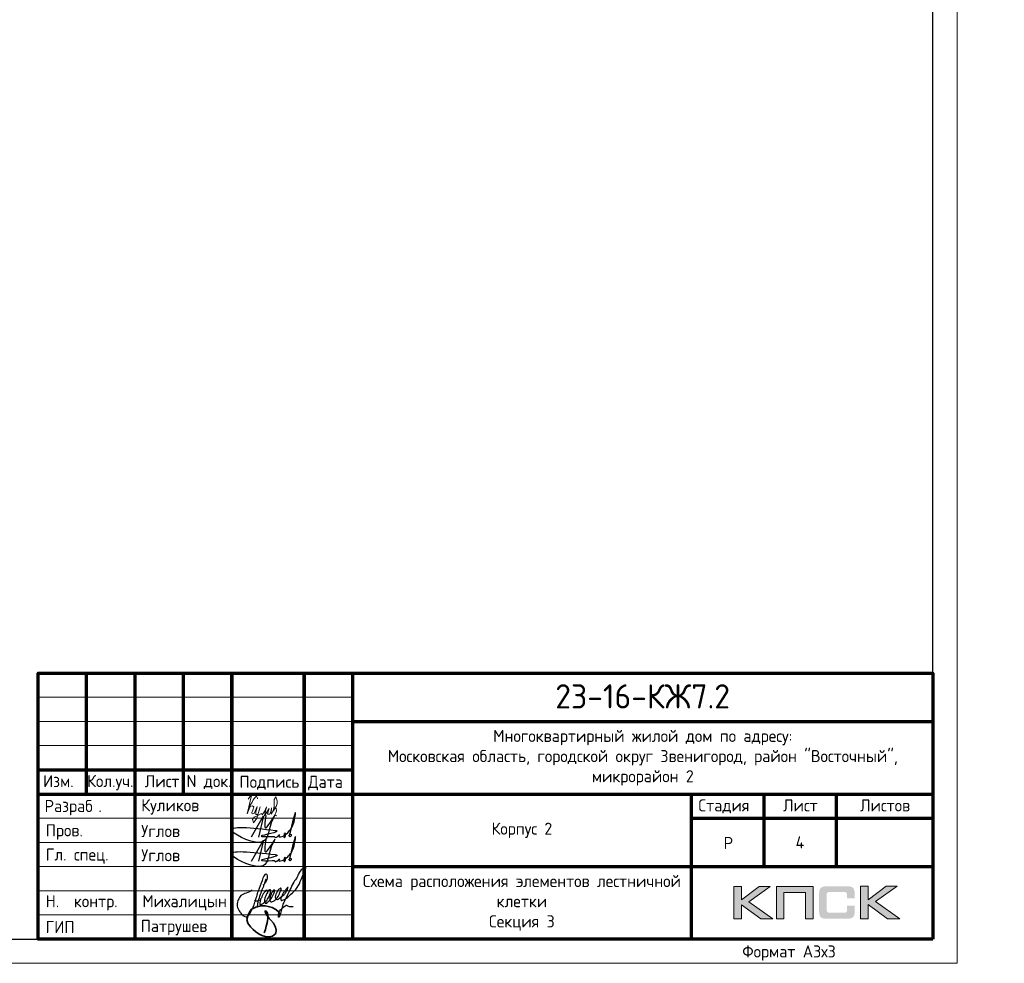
# Model space of a CAD drawing. Header units: millimetres. Extents: x 259029 to 2494469, y -731578 to -57567.
# Tile 92 of 207: x 386053 to 406413, y -613056 to -593548. Entities that reach past the tile are written whole.
import ezdxf
from ezdxf import colors
from ezdxf.entities.mleader import LeaderData, LeaderLine
from ezdxf.enums import TextEntityAlignment as Align
from ezdxf.math import Vec2, Vec3

# ---------------------------------------------------------------- set-up
doc = ezdxf.new("R2010")
doc.units = ezdxf.units.MM
for name, color, linetype, lineweight in [('0.15', 252, 'Continuous', 15), ('Standard', 7, 'Continuous', 25), ('Выноски', 20, 'Continuous', 20), ('Каркасы ригель', 3, 'Continuous', 0), ('Размеры', 54, 'Continuous', 20), ('Рамка', 7, 'Continuous', 70), ('Символы 0.20', 1, 'Continuous', 20), ('Текст', 41, 'Continuous', 30), ('ТОНКИЕ', 7, 'Continuous', 9)]:
    doc.layers.add(name, color=color, linetype=linetype, lineweight=lineweight)
doc.layers.add('ТОЛСТЫЕ_ОСНОВНЫЕ', color=6, linetype='Continuous')
doc.styles.add('GOST-2.304_Type-B', font='GOST_Common.ttf')
doc.styles.add('style1', font='GOST_Common.ttf', dxfattribs={"height": 500})
doc.styles.add('ГОСТ', font='GOST_Common.ttf')

# ---------------------------------------------------------------- blocks, each defined once
blk = doc.blocks.new('*U27')
at = {"layer": 'ТОЛСТЫЕ_ОСНОВНЫЕ', "color": 6}
blk.add_lwpolyline([(20, 5), (886, 5), (886, 415), (20, 415)], close=True, dxfattribs=at)
at = {"layer": 'ТОНКИЕ'}
blk.add_lwpolyline([(0, 0), (891, 0), (891, 420), (0, 420)], close=True, dxfattribs=at)
at = {"layer": 'Текст', "style": 'style1'}
blk.add_text('Формат А3х3', height=2.5, dxfattribs=at).set_placement((846.57, 1.2))
blk = doc.blocks.new('СЛОЖНЫЙ_ОБЪЕКТ_0')
at = {"layer": 'Standard', "color": 7, "linetype": 'Continuous', "lineweight": 25}
for points, start_tangent, end_tangent in [([(-5.888, 1.589), (-5.939, 1.691), (-5.972, 1.691), (-6.022, 1.617), (-6.064, 1.496), (-6.076, 1.414), (-6.076, 1.373), (-6.09, 1.219), (-6.071, 1.071), (-6.041, 1.003), (-6.009, 0.988), (-5.985, 1.012), (-5.95, 1.047), (-5.922, 1.075), (-5.915, 1.097), (-5.843, 1.207), (-5.798, 1.324), (-5.779, 1.438), (-5.77, 1.604), (-5.809, 1.746), (-5.833, 1.77), (-5.864, 1.752), (-5.885, 1.721), (-5.913, 1.566), (-5.919, 1.492), (-5.925, 1.334), (-5.906, 1.223), (-5.871, 1.161), (-5.807, 1.124), (-5.751, 1.203), (-5.713, 1.262), (-5.692, 1.316), (-5.66, 1.414), (-5.641, 1.525), (-5.625, 1.661), (-5.641, 1.808), (-5.657, 1.824), (-5.667, 1.824), (-5.695, 1.763), (-5.714, 1.672), (-5.725, 1.541), (-5.722, 1.421), (-5.665, 1.291), (-5.617, 1.276), (-5.55, 1.31), (-5.459, 1.426), (-5.4, 1.599), (-5.374, 1.864), (-5.388, 1.981), (-5.406, 1.999), (-5.432, 1.973), (-5.463, 1.934), (-5.509, 1.789), (-5.527, 1.661), (-5.508, 1.54), (-5.457, 1.473), (-5.411, 1.463), (-5.347, 1.501), (-5.271, 1.621), (-5.193, 1.738), (-5.143, 1.879), (-5.113, 2.032), (-5.113, 2.111), (-5.121, 2.138), (-5.14, 2.12), (-5.169, 2.039), (-5.206, 1.924), (-5.241, 1.787), (-5.254, 1.679), (-5.254, 1.582), (-5.237, 1.516), (-5.219, 1.498), (-5.191, 1.482), (-5.154, 1.519), (-5.086, 1.578), (-4.953, 1.776), (-4.759, 2.173), (-4.667, 2.981), (-4.667, 3.227), (-4.687, 3.262), (-4.715, 3.262), (-4.742, 3.235), (-4.777, 3.18), (-4.872, 2.956), (-4.891, 2.749), (-4.921, 2.579), (-4.956, 2.444), (-5.001, 2.097), (-5.045, 1.672), (-5.064, 1.441), (-5.075, 1.334), (-5.055, 1.102), (-5.04, 0.878), (-5.04, 0.777), (-5.052, 0.744), (-5.068, 0.75), (-5.077, 0.776), (-5.092, 0.804), (-5.084, 1.076), (-4.938, 1.346), (-4.909, 1.375), (-4.851, 1.355), (-4.78, 1.355), (-4.616, 1.413)], (-0.169301, 0.985564), (0.921845, 0.387559)), ([(-6.577, 1.472), (-6.789, 1.26), (-6.973, 1.076), (-7.024, 0.851), (-7.024, 0.746), (-6.996, 0.632), (-6.845, 0.434), (-6.702, 0.33), (-6.548, 0.258), (-6.432, 0.258), (-6.35, 0.355), (-6.314, 0.52), (-6.284, 0.767), (-6.284, 1.007), (-6.298, 1.279), (-6.31, 1.543), (-6.302, 2.038), (-6.285, 2.303), (-6.246, 2.371), (-6.174, 2.3), (-6.144, 2.003), (-6.194, 1.851)], (-0.677851, -0.735199), (-0.339746, -0.940517)), ([(-6.181, 2.142), (-6.172, 1.967), (-6.172, 1.841), (-6.18, 1.7), (-6.18, 1.412), (-6.17, 1.216), (-6.17, 1.117), (-6.148, 0.957), (-6.119, 0.827)], (0.06248, -0.998046), (0.223108, -0.974794)), ([(-6.329, 1.089), (-6.3, 1.083), (-6.267, 1.081), (-6.233, 1.097), (-6.195, 1.113), (-6.161, 1.123), (-6.143, 1.143), (-6.118, 1.168)], (0.983291, -0.18204), (0.7365, 0.676437))]:
    blk.add_spline(points, degree=3, dxfattribs=dict(at, start_tangent=start_tangent, end_tangent=end_tangent))
blk = doc.blocks.new('Роспись')
at = {"layer": 'Текст', "color": 4}
blk.add_lwpolyline([(4.18, 0.67), (6.68, 5.03), (5.62, 0.66)], dxfattribs=at)
for points in [[(11.23, 1.12), (12.72, 3.08), (13.28, 5.66), (11.96, 0.97)], [(7.11, 5.14), (7.17, 2.59), (9.02, 5.2), (8.57, 4.35), (6.55, -0.29), (0.19, 1.88), (9.09, 2.02)], [(9.09, 2.02), (9.4, 1.96), (6.15, 0.84), (8.42, 0.77), (8.9, 0.77)], [(8.9, 0.77), (8.97, 0.64), (9.94, 1.16)], [(9.94, 1.16), (9.82, 0.79), (10.85, 0.93)], [(10.85, 0.93), (11.13, 1.44), (11.23, 1.11), (10.92, 0.57), (10.85, 0.93)], [(11.23, 1.12), (11.03, 1.05), (10.98, 1.33), (11.05, 1.41)], [(11.96, 0.97), (12.16, 0.71), (12.34, 1.19), (12.03, 1.14), (11.96, 0.97)]]:
    blk.add_spline(points, degree=3, dxfattribs=at)
blk = doc.blocks.new('11')
at = {"layer": 'Выноски'}
for p, q in [((47989, 66781), (48016, 66806)), ((48016, 66806), (48038, 66823)), ((48038, 66823), (48060, 66786)), ((48060, 66786), (48058, 66769)), ((47885, 66608), (47944, 66700)), ((47944, 66700), (47962, 66737)), ((47962, 66737), (47989, 66781))]:
    blk.add_line(p, q, dxfattribs=at)
blk.add_lwpolyline([(47863, 66761), (47937, 66865), (47843, 66458), (47885, 66564), (47905, 66616), (47954, 66628), (47979, 66606), (47957, 66539), (47937, 66487), (47947, 66458), (47991, 66470), (48051, 66611), (48041, 66569), (48023, 66505), (48023, 66448), (48065, 66448), (48090, 66529), (48110, 66608), (48043, 66369), (47972, 66275), (47954, 66344), (47991, 66389), (48078, 66431), (48142, 66470), (48154, 66441), (48204, 66512), (48246, 66606), (48209, 66455), (48204, 66418), (48295, 66574), (48265, 66463), (48265, 66455), (48312, 66453), (48342, 66529), (48347, 66584), (48337, 66465), (48349, 66453), (48401, 66569), (48443, 66616), (48461, 66678), (48466, 66727), (48436, 66811), (48399, 66754), (48399, 66618), (48389, 66549), (48374, 66507), (48416, 66564), (48441, 66576), (48451, 66524), (48433, 66482), (48419, 66453), (48424, 66428), (48458, 66421)], dxfattribs=at)
blk = doc.blocks.new('A$Cd09756da')
h = blk.add_hatch(color=0)
h.paths.add_polyline_path([(-3363, 1089), (-3590, 1089), (-3962, 809), (-3962, 1089), (-4120, 1089), (-4120, 417), (-3962, 417), (-3962, 712), (-3560, 417), (-3308, 417), (-3809, 772)])
h.paths.add_polyline_path([(-3080, 963), (-2635, 963), (-2635, 417), (-2478, 417), (-2478, 1089), (-2645, 1089), (-3236, 1089), (-3236, 930), (-3236, 417), (-3080, 417)])
h.paths.add_polyline_path([(-1340, 1093), (-1498, 1093), (-1498, 420), (-1340, 420), (-1340, 716), (-938, 420), (-686, 420), (-1187, 776), (-741, 1093), (-968, 1093), (-1340, 813)])
at = {"true_color": 0x5f007f}
blk.add_hatch(color=206, dxfattribs=at).paths.add_polyline_path([(-1629, 1018), (-1631, 1026), (-1634, 1032), (-1638, 1038), (-1641, 1044), (-1644, 1049), (-1649, 1054), (-1653, 1059), (-1657, 1063), (-1662, 1066), (-1668, 1071), (-1674, 1074), (-1681, 1077), (-1688, 1079), (-1696, 1082), (-1703, 1084), (-1721, 1088), (-1741, 1091), (-1762, 1092), (-1786, 1093), (-2187, 1093), (-2210, 1092), (-2231, 1091), (-2251, 1088), (-2268, 1084), (-2276, 1082), (-2284, 1079), (-2291, 1077), (-2297, 1073), (-2303, 1071), (-2310, 1066), (-2315, 1063), (-2319, 1059), (-2323, 1054), (-2327, 1049), (-2331, 1044), (-2335, 1038), (-2337, 1032), (-2340, 1025), (-2343, 1018), (-2345, 1010), (-2348, 994), (-2351, 976), (-2353, 956), (-2353, 934), (-2353, 580), (-2353, 557), (-2351, 537), (-2348, 519), (-2345, 502), (-2343, 495), (-2340, 488), (-2337, 481), (-2335, 474), (-2331, 469), (-2327, 463), (-2323, 459), (-2319, 454), (-2315, 450), (-2309, 446), (-2303, 443), (-2297, 439), (-2291, 436), (-2283, 434), (-2276, 431), (-2268, 429), (-2251, 425), (-2231, 423), (-2209, 421), (-2187, 420), (-1786, 420), (-1762, 421), (-1741, 422), (-1721, 425), (-1704, 428), (-1696, 431), (-1688, 433), (-1681, 436), (-1674, 439), (-1668, 442), (-1662, 446), (-1657, 450), (-1653, 454), (-1649, 458), (-1644, 463), (-1641, 468), (-1638, 474), (-1634, 481), (-1631, 487), (-1629, 495), (-1626, 502), (-1623, 519), (-1620, 537), (-1619, 557), (-1618, 580), (-1618, 691), (-1775, 691), (-1775, 600), (-1775, 594), (-1776, 588), (-1777, 582), (-1779, 577), (-1781, 572), (-1783, 568), (-1786, 564), (-1789, 560), (-1792, 557), (-1797, 554), (-1801, 552), (-1806, 550), (-1811, 548), (-1817, 548), (-1824, 547), (-1830, 546), (-2153, 546), (-2159, 547), (-2164, 548), (-2168, 550), (-2172, 552), (-2176, 555), (-2180, 557), (-2183, 561), (-2186, 565), (-2189, 569), (-2191, 573), (-2193, 578), (-2194, 583), (-2196, 593), (-2197, 602), (-2197, 925), (-2197, 931), (-2196, 936), (-2195, 941), (-2193, 946), (-2192, 950), (-2190, 954), (-2187, 957), (-2185, 961), (-2181, 963), (-2178, 966), (-2173, 968), (-2169, 970), (-2164, 971), (-2160, 972), (-2154, 972), (-2149, 972), (-1830, 972), (-1824, 972), (-1817, 972), (-1812, 970), (-1807, 969), (-1802, 967), (-1797, 965), (-1793, 961), (-1790, 958), (-1786, 954), (-1783, 950), (-1781, 946), (-1779, 941), (-1777, 936), (-1776, 931), (-1775, 925), (-1775, 918), (-1775, 844), (-1618, 844), (-1618, 934), (-1619, 956), (-1620, 976), (-1623, 994), (-1627, 1010)])
at = {"color": 0, "lineweight": 0}
for points in [[(-4120, 417), (-4120, 1089), (-3962, 1089), (-3962, 809), (-3590, 1089), (-3363, 1089), (-3809, 772), (-3308, 417), (-3560, 417), (-3962, 712), (-3962, 417), (-4120, 417)], [(-3080, 417), (-3080, 963), (-2635, 963), (-2635, 417), (-2478, 417), (-2478, 1089), (-2645, 1089), (-3236, 1089), (-3236, 930), (-3236, 417), (-3080, 417)], [(-1498, 420), (-1498, 1093), (-1340, 1093), (-1340, 813), (-968, 1093), (-741, 1093), (-1187, 776), (-686, 420), (-938, 420), (-1340, 716), (-1340, 420), (-1498, 420)]]:
    blk.add_lwpolyline(points, close=True, dxfattribs=at)
at = {"lineweight": 35}
blk.add_lwpolyline([(-13497, 507), (-13535, 562), (-13589, 615), (-13666, 653), (-13748, 676), (-13807, 686), (-13901, 686), (-14005, 659), (-14088, 617), (-14135, 558), (-14169, 483), (-14185, 407), (-14167, 329), (-14113, 254), (-14059, 199), (-14001, 148), (-13931, 104), (-13854, 67), (-13782, 47), (-13728, 47), (-13655, 62), (-13589, 119), (-13582, 185), (-13593, 249), (-13639, 328), (-13688, 389), (-13725, 426), (-13768, 486), (-13789, 516), (-13802, 552), (-13809, 574), (-13809, 584), (-13790, 575), (-13775, 560), (-13760, 537), (-13755, 511), (-13755, 426), (-13764, 338), (-13788, 268), (-13802, 202), (-13829, 132)], dxfattribs=at)
at = {"layer": 'Рамка'}
for p, q in [((-17500, 3000), (-17500, 5500)), ((-16500, 0), (-16500, 5500)), ((-15500, 3000), (-15500, 5500)), ((-14500, 0), (-14500, 5500)), ((-14500, 5500), (-14500, 0)), ((-13000, 5500), (-13000, 0)), ((-13000, 0), (-13000, 5500)), ((-12000, 5500), (-12000, 0)), ((-12000, 4500), (0, 4500)), ((-18500, 3500), (-12000, 3500)), ((-18500, 3000), (0, 3000)), ((-5000, 3000), (-5000, 0)), ((-3500, 3000), (-3500, 1500)), ((-2000, 3000), (-2000, 1500)), ((-5000, 2500), (0, 2500)), ((-5000, 2500), (0, 2500)), ((-12000, 1500), (0, 1500))]:
    blk.add_line(p, q, dxfattribs=at)
at = {"layer": 'Рамка', "lineweight": 15}
for p, q in [((-18500, 5000), (-12000, 5000)), ((-18500, 4500), (-12000, 4500)), ((-18500, 4000), (-12000, 4000)), ((-18500, 2500), (-12000, 2500)), ((-18500, 2000), (-12000, 2000)), ((-18500, 1500), (-12000, 1500)), ((-18500, 1000), (-12000, 1000)), ((-18500, 500), (-12000, 500))]:
    blk.add_line(p, q, dxfattribs=at)
at = {"layer": 'Рамка'}
blk.add_lwpolyline([(0, 0), (-18500, 0), (-18500, 5500), (0, 5500)], close=True, dxfattribs=at)
at = {"color": 18, "true_color": 0x000000, "xscale": 100, "yscale": 100, "zscale": 100}
for p in [(-14508, 2045), (-14508, 1545)]:
    blk.add_blockref('Роспись', p, dxfattribs=at)
at = {"layer": '0.15', "xscale": 462, "yscale": 462, "zscale": 462, "rotation": 339.9822667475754}
blk.add_blockref('СЛОЖНЫЙ_ОБЪЕКТ_0', (-11452, -669), dxfattribs=at)
at = {"layer": 'Выноски'}
blk.add_blockref('11', (-62024, -63871), dxfattribs=at)
at = {"color": 7, "style": 'ГОСТ'}
for s, p in [('Разраб', (-18371, 2627)), ('.', (-17258, 2627))]:
    blk.add_text(s, height=250, dxfattribs=at).set_placement(p)
at = {"layer": 'Размеры', "color": 7, "char_height": 250, "attachment_point": 4, "style": 'ГОСТ'}
for s, insert in [('{\\C256;Куликов}', (-16371, 2734)), ('Пров.', (-18346, 2215)), ('Углов', (-16371, 2234)), ('Гл. спец.', (-18346, 1715)), ('Углов', (-16371, 1734))]:
    blk.add_mtext_dynamic_manual_height_columns(s, width=2000, gutter_width=1250, heights=[0], dxfattribs=dict(at, insert=insert))
at = {"layer": 'Размеры', "color": 7, "linetype": 'Continuous', "char_height": 250, "width": 2000, "attachment_point": 4, "style": 'GOST-2.304_Type-B'}
for s, insert in [(' Н.  контр.', (-18500, 750)), (' Михалицын', (-16500, 750)), (' ГИП', (-18500, 250)), ('Патрушев', (-16383, 238))]:
    blk.add_mtext(s, dxfattribs=dict(at, insert=insert))
at = {"layer": 'Текст', "color": 7, "style": 'ГОСТ'}
blk.add_text('23-16-КЖ7.2', height=500, dxfattribs=at).set_placement((-6003, 5019), align=Align.MIDDLE_CENTER)
at = {"layer": 'Текст', "color": 7, "style": 'GOST-2.304_Type-B'}
for s, p in [('Изм.', (-18400, 3141)), ('Кол.уч.', (-17490, 3143)), ('Лист', (-16298, 3139)), ('N док.', (-15435, 3141)), ('Подпись', (-14340, 3127)), ('Дата', (-12920, 3127)), ('Стадия', (-4850, 2640)), ('Лист', (-3100, 2640)), ('Листов', (-1508, 2640)), ('Р', (-4328, 1863))]:
    blk.add_text(s, height=250, dxfattribs=at).set_placement(p)
at = {"layer": 'Текст', "color": 7, "linetype": 'Continuous', "lineweight": 0, "char_height": 250, "attachment_point": 5, "style": 'GOST-2.304_Type-B'}
for s, insert, width in [('Многоквартирный жилой дом по адресу:\\PМосковская область, городской округ Звенигород, район "Восточный", микрорайон 2', (-6000, 3750), 12000), ('Корпус 2', (-8500, 2250), 7000)]:
    blk.add_mtext(s, dxfattribs=dict(at, insert=insert, width=width))
blk = doc.blocks.new('*T56')
at = {"layer": 'Каркасы ригель', "color": 0, "linetype": 'ByBlock', "lineweight": -2, "transparency": 16777216}
for p, q in [((0, 0), (1500, 0)), ((0, -1000), (1500, -1000))]:
    blk.add_line(p, q, dxfattribs=at)
at = {"layer": 'Каркасы ригель', "color": 0, "linetype": 'ByBlock', "lineweight": 50, "transparency": 16777216}
for p, q in [((0, 0), (0, -1000)), ((1500, 0), (1500, -1000))]:
    blk.add_line(p, q, dxfattribs=at)
at = {"layer": 'Каркасы ригель', "color": 0, "linetype": 'Continuous', "lineweight": 0, "transparency": 16777216, "insert": (750, -500), "char_height": 250, "width": 1000, "attachment_point": 5, "style": 'ГОСТ'}
blk.add_mtext('4', dxfattribs=at)
blk = doc.blocks.new('_None')

msp = doc.modelspace()

# ---------------------------------------------------------------- block references
at = {"xscale": 100, "yscale": 100, "zscale": 100}
msp.add_blockref('*U27', (316337.4, -613056), dxfattribs=at)
at = {"color": 0, "lineweight": 50, "ltscale": 100}
msp.add_blockref('A$Cd09756da', (404937.4, -612556), dxfattribs=at)
msp.add_blockref('*T56', (401437.4, -610056))

# ---------------------------------------------------------------- texts
at = {"color": 1, "linetype": 'Continuous', "lineweight": 30, "insert": (396437.4, -611806), "char_height": 250, "width": 7000, "attachment_point": 5, "style": 'GOST-2.304_Type-B'}
msp.add_mtext('{\\C0;Схема расположения элементов лестничной клетки \\PСекция 3}', dxfattribs=at)

# ---------------------------------------------------------------- leaders
at = {"layer": 'Символы 0.20'}
ml = msp.add_multileader_mtext('Standard', dxfattribs=at)
ml.set_content('3(л.6)', color=256, style='ГОСТ')
ml.set_leader_properties(color=256, linetype='ByLayer', lineweight=-1)
ml.set_arrow_properties(name='NONE')
ml.build(insert=Vec2(0, 0))
ml.multileader.update_dxf_attribs({"text_left_attachment_type": 6, "text_right_attachment_type": 6, "dogleg_length": 0.25, "arrow_head_size": 200, "scale": 100})
ctx = ml.context
ctx.base_point, ctx.scale, ctx.char_height, ctx.arrow_head_size, ctx.landing_gap_size, ctx.plane_origin = Vec3(353216.7, -595500.5), 100, 250, 200, 25, Vec3(353701, -595802.4)
ctx.left_attachment, ctx.right_attachment = 6, 6
notes = []
notes.append((ctx, [(0, (1, 1, 0), (353191.7, -595500.5), (1, 0), 25, [(0, [(352517.9, -594912.6)], 0, [])])]))
ctx.mtext.insert, ctx.mtext.width, ctx.mtext.defined_height, ctx.mtext.flow_direction = Vec3(353241.7, -595200.5), 1094.387, 742.8, 5
ml = msp.add_multileader_mtext('Standard', dxfattribs=at)
ml.set_content('2(л.6)', color=256, style='ГОСТ')
ml.set_leader_properties(color=256, linetype='ByLayer', lineweight=-1)
ml.set_arrow_properties(name='NONE')
ml.build(insert=Vec2(0, 0))
ml.multileader.update_dxf_attribs({"text_left_attachment_type": 6, "text_right_attachment_type": 6, "dogleg_length": 0.25, "arrow_head_size": 200, "scale": 100})
ctx = ml.context
ctx.base_point, ctx.scale, ctx.char_height, ctx.arrow_head_size, ctx.landing_gap_size, ctx.plane_origin = Vec3(374240.4, -595396), 100, 250, 200, 25, Vec3(375454.6, -597530.4)
ctx.left_attachment, ctx.right_attachment = 6, 6
notes.append((ctx, [(0, (1, 1, 0), (374215.4, -595396), (1, 0), 25, [(0, [(374143.6, -596075.3)], 0, [])])]))
ctx.mtext.insert, ctx.mtext.width, ctx.mtext.flow_direction = Vec3(374265.4, -595096), 792.21, 5
ml = msp.add_multileader_mtext('Standard', dxfattribs=at)
ml.set_content('1(л.6)', color=256, style='ГОСТ')
ml.set_leader_properties(color=256, linetype='ByLayer', lineweight=-1)
ml.set_arrow_properties(name='NONE')
ml.build(insert=Vec2(0, 0))
ml.multileader.update_dxf_attribs({"text_left_attachment_type": 6, "text_right_attachment_type": 6, "dogleg_length": 0.25, "arrow_head_size": 200, "scale": 100})
ctx = ml.context
ctx.base_point, ctx.scale, ctx.char_height, ctx.arrow_head_size, ctx.landing_gap_size, ctx.plane_origin = Vec3(355366.9, -595496.2), 100, 250, 200, 25, Vec3(356581.1, -597630.7)
ctx.left_attachment, ctx.right_attachment = 6, 6
notes.append((ctx, [(0, (1, 1, 0), (355341.9, -595496.2), (1, 0), 25, [(0, [(355270.1, -596175.6)], 0, [])])]))
ctx.mtext.insert, ctx.mtext.width, ctx.mtext.flow_direction = Vec3(355391.9, -595196.2), 792.21, 5
ml = msp.add_multileader_mtext('Standard', dxfattribs=at)
ml.set_content('4(л.6)', color=256, style='ГОСТ')
ml.set_leader_properties(color=256, linetype='ByLayer', lineweight=-1)
ml.set_arrow_properties(name='NONE')
ml.build(insert=Vec2(0, 0))
ml.multileader.update_dxf_attribs({"text_left_attachment_type": 6, "text_right_attachment_type": 6, "dogleg_length": 0.25, "arrow_head_size": 200, "scale": 100})
ctx = ml.context
ctx.base_point, ctx.scale, ctx.char_height, ctx.arrow_head_size, ctx.landing_gap_size, ctx.plane_origin = Vec3(370540.5, -595908.1), 100, 250, 200, 25, Vec3(372732, -595802.4)
ctx.left_attachment, ctx.right_attachment = 6, 6
notes.append((ctx, [(1, (1, 1, 0), (371390.5, -595908.1), (-1, 0), 25, [(0, [(371310.7, -595141.1)], 0, [])])]))
ctx.mtext.insert, ctx.mtext.width, ctx.mtext.defined_height, ctx.mtext.flow_direction = Vec3(370565.5, -595608.1), 1094.387, 742.8, 5
ml = msp.add_multileader_mtext('Standard', dxfattribs=at)
ml.set_content('3(л.6)', color=256, style='ГОСТ')
ml.set_leader_properties(color=256, linetype='ByLayer', lineweight=-1)
ml.set_arrow_properties(name='NONE')
ml.build(insert=Vec2(0, 0))
ml.multileader.update_dxf_attribs({"text_left_attachment_type": 6, "text_right_attachment_type": 6, "dogleg_length": 0.25, "arrow_head_size": 200, "scale": 100})
ctx = ml.context
ctx.base_point, ctx.scale, ctx.char_height, ctx.arrow_head_size, ctx.landing_gap_size, ctx.plane_origin = Vec3(351165.2, -596881.1), 100, 250, 200, 25, Vec3(353631.1, -599165.3)
ctx.left_attachment, ctx.right_attachment = 6, 6
notes.append((ctx, [(1, (1, 1, 0), (351990.2, -596881.1), (-1, 0), 25, [(0, [(352147.9, -597655)], 0, [])])]))
ctx.mtext.insert, ctx.mtext.width, ctx.mtext.defined_height, ctx.mtext.flow_direction = Vec3(351190.2, -596581.1), 1094.387, 742.8, 5
ml = msp.add_multileader_mtext('Standard', dxfattribs=at)
ml.set_content('4(л.6)', color=256, style='ГОСТ')
ml.set_leader_properties(color=256, linetype='ByLayer', lineweight=-1)
ml.set_arrow_properties(name='NONE')
ml.build(insert=Vec2(0, 0))
ml.multileader.update_dxf_attribs({"text_left_attachment_type": 6, "text_right_attachment_type": 6, "dogleg_length": 0.25, "arrow_head_size": 200, "scale": 100})
ctx = ml.context
ctx.base_point, ctx.scale, ctx.char_height, ctx.arrow_head_size, ctx.landing_gap_size, ctx.plane_origin = Vec3(370171.2, -596881.1), 100, 250, 200, 25, Vec3(372662.2, -599165.3)
ctx.left_attachment, ctx.right_attachment = 6, 6
notes.append((ctx, [(1, (1, 1, 0), (371021.2, -596881.1), (-1, 0), 25, [(0, [(371179, -597655)], 0, [])])]))
ctx.mtext.insert, ctx.mtext.width, ctx.mtext.defined_height, ctx.mtext.flow_direction = Vec3(370196.2, -596581.1), 1094.387, 742.8, 5
ml = msp.add_multileader_mtext('Standard', dxfattribs=at)
ml.set_content('2(л.6)', color=256, style='ГОСТ')
ml.set_leader_properties(color=256, linetype='ByLayer', lineweight=-1)
ml.set_arrow_properties(name='NONE')
ml.build(insert=Vec2(0, 0))
ml.multileader.update_dxf_attribs({"text_left_attachment_type": 6, "text_right_attachment_type": 6, "dogleg_length": 0.25, "arrow_head_size": 200, "scale": 100})
ctx = ml.context
ctx.base_point, ctx.scale, ctx.char_height, ctx.arrow_head_size, ctx.landing_gap_size, ctx.plane_origin = Vec3(374240.4, -598637.5), 100, 250, 200, 25, Vec3(375454.6, -600772)
ctx.left_attachment, ctx.right_attachment = 6, 6
notes.append((ctx, [(0, (1, 1, 0), (374215.4, -598637.5), (1, 0), 25, [(0, [(374143.6, -599316.9)], 0, [])])]))
ctx.mtext.insert, ctx.mtext.width, ctx.mtext.flow_direction = Vec3(374265.4, -598337.5), 792.21, 5
ml = msp.add_multileader_mtext('Standard', dxfattribs=at)
ml.set_content('1(л.6)', color=256, style='ГОСТ')
ml.set_leader_properties(color=256, linetype='ByLayer', lineweight=-1)
ml.set_arrow_properties(name='NONE')
ml.build(insert=Vec2(0, 0))
ml.multileader.update_dxf_attribs({"text_left_attachment_type": 6, "text_right_attachment_type": 6, "dogleg_length": 0.25, "arrow_head_size": 200, "scale": 100})
ctx = ml.context
ctx.base_point, ctx.scale, ctx.char_height, ctx.arrow_head_size, ctx.landing_gap_size, ctx.plane_origin = Vec3(355366.9, -598765), 100, 250, 200, 25, Vec3(356581.1, -600899.5)
ctx.left_attachment, ctx.right_attachment = 6, 6
notes.append((ctx, [(0, (1, 1, 0), (355341.9, -598765), (1, 0), 25, [(0, [(355270.1, -599444.4)], 0, [])])]))
ctx.mtext.insert, ctx.mtext.width, ctx.mtext.flow_direction = Vec3(355391.9, -598465), 792.21, 5
ml = msp.add_multileader_mtext('Standard', dxfattribs=at)
ml.set_content('3(л.6)', color=256, style='ГОСТ')
ml.set_leader_properties(color=256, linetype='ByLayer', lineweight=-1)
ml.set_arrow_properties(name='NONE')
ml.build(insert=Vec2(0, 0))
ml.multileader.update_dxf_attribs({"text_left_attachment_type": 6, "text_right_attachment_type": 6, "dogleg_length": 0.25, "arrow_head_size": 200, "scale": 100})
ctx = ml.context
ctx.base_point, ctx.scale, ctx.char_height, ctx.arrow_head_size, ctx.landing_gap_size, ctx.plane_origin = Vec3(353338.5, -602136.9), 100, 250, 200, 25, Vec3(353631.1, -602406.8)
ctx.left_attachment, ctx.right_attachment = 6, 6
notes.append((ctx, [(0, (1, 1, 0), (353313.5, -602136.9), (1, 0), 25, [(0, [(352428.6, -601543.7)], 0, [])])]))
ctx.mtext.insert, ctx.mtext.width, ctx.mtext.defined_height, ctx.mtext.flow_direction = Vec3(353363.5, -601836.9), 1094.387, 742.8, 5
ml = msp.add_multileader_mtext('Standard', dxfattribs=at)
ml.set_content('6(л.6)', color=256, style='ГОСТ')
ml.set_leader_properties(color=256, linetype='ByLayer', lineweight=-1)
ml.set_arrow_properties(name='NONE')
ml.build(insert=Vec2(0, 0))
ml.multileader.update_dxf_attribs({"text_left_attachment_type": 6, "text_right_attachment_type": 6, "dogleg_length": 0.25, "arrow_head_size": 200, "scale": 100})
ctx = ml.context
ctx.base_point, ctx.scale, ctx.char_height, ctx.arrow_head_size, ctx.landing_gap_size, ctx.plane_origin = Vec3(374340, -601939.8), 100, 250, 200, 25, Vec3(375554.1, -604074.3)
ctx.left_attachment, ctx.right_attachment = 6, 6
notes.append((ctx, [(0, (1, 1, 0), (374315, -601939.8), (1, 0), 25, [(0, [(374243.2, -602619.2)], 0, [])])]))
ctx.mtext.insert, ctx.mtext.width, ctx.mtext.flow_direction = Vec3(374365, -601639.8), 792.21, 5
ml = msp.add_multileader_mtext('Standard', dxfattribs=at)
ml.set_content('4(л.6)', color=256, style='ГОСТ')
ml.set_leader_properties(color=256, linetype='ByLayer', lineweight=-1)
ml.set_arrow_properties(name='NONE')
ml.build(insert=Vec2(0, 0))
ml.multileader.update_dxf_attribs({"text_left_attachment_type": 6, "text_right_attachment_type": 6, "dogleg_length": 0.25, "arrow_head_size": 200, "scale": 100})
ctx = ml.context
ctx.base_point, ctx.scale, ctx.char_height, ctx.arrow_head_size, ctx.landing_gap_size, ctx.plane_origin = Vec3(370422.5, -602136.9), 100, 250, 200, 25, Vec3(372662.2, -602406.8)
ctx.left_attachment, ctx.right_attachment = 6, 6
notes.append((ctx, [(1, (1, 1, 0), (371272.5, -602136.9), (-1, 0), 25, [(0, [(371177.5, -601694)], 0, [])])]))
ctx.mtext.insert, ctx.mtext.width, ctx.mtext.defined_height, ctx.mtext.flow_direction = Vec3(370447.5, -601836.9), 1094.387, 742.8, 5
for ctx, leaders in notes:
    for number, flags, end, landing, length, lines in leaders:
        leader = LeaderData()
        leader.index, (leader.has_last_leader_line, leader.has_dogleg_vector, leader.attachment_direction) = number, flags
        leader.last_leader_point, leader.dogleg_vector, leader.dogleg_length = Vec3(end), Vec3(landing), length
        for number, points, colour, breaks in lines:
            line = LeaderLine()
            line.index, line.vertices, line.color, line.breaks = number, Vec3.list(points), colors.encode_raw_color(colour), breaks
            leader.lines.append(line)
        ctx.leaders.append(leader)

doc.saveas('drawing.dxf')
